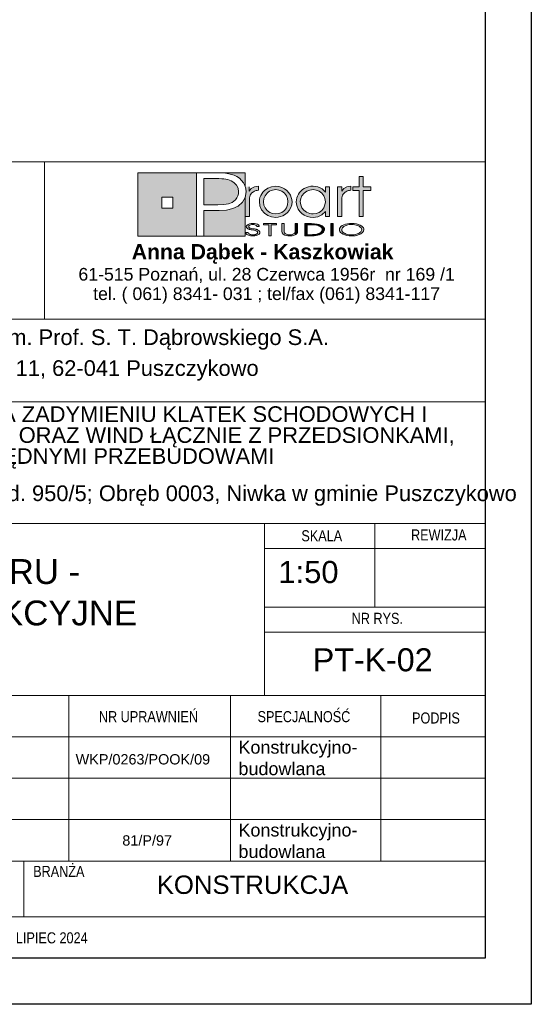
# Model space of a CAD drawing. Header units: metres. Extents: x -6509 to 204, y 32 to 4903.
# Tile 13 of 15: x -1787 to -1509, y 649 to 1184. Entities that reach past the tile are written whole.
import ezdxf

# ---------------------------------------------------------------- set-up
doc = ezdxf.new("R2010")
doc.units = ezdxf.units.M
doc.header["$LTSCALE"] = 50
doc.header["$MEASUREMENT"] = 0
for name, color, linetype in [('A_Arkusz', 7, 'Continuous'), ('BZ_ram', 2, 'Continuous'), ('BZ_txs', 2, 'Continuous')]:
    doc.layers.add(name, color=color, linetype=linetype)
doc.styles.add('BIKTS', font='bikromsw.shx', dxfattribs={"width": 0.8})
doc.styles.add('GENERATED_STYLE_1', font='arial.ttf')
doc.styles.add('GENERATED_STYLE_2', font='ARIALUNI.ttf')
doc.styles.add('GENERATED_STYLE_3', font='txt')

msp = doc.modelspace()

# ---------------------------------------------------------------- hatches: boundary and pattern name
at = {"layer": 'A_Arkusz', "linetype": 'Continuous', "lineweight": 5, "ltscale": 1000}
h = msp.add_hatch(color=7, dxfattribs=at)
h.paths.add_polyline_path([(-1722.87, 1100.53), (-1691.12, 1100.53), (-1691.12, 1066.15), (-1722.87, 1066.15)])
h.paths.add_polyline_path([(-1709.88, 1087.3), (-1703.95, 1087.3), (-1703.95, 1081.31), (-1709.88, 1081.31)], flags=0)
for points in [[(-1678.87, 1097.42), (-1681.12, 1097.44), (-1687.03, 1097.44), (-1687.03, 1083.13), (-1679.38, 1083.13), (-1676.27, 1083.28), (-1673.73, 1083.73), (-1671.76, 1084.49), (-1670.74, 1085.15), (-1669.87, 1085.96), (-1669.16, 1086.92), (-1668.63, 1087.98), (-1668.31, 1089.09), (-1668.2, 1090.26), (-1668.49, 1092.19), (-1669.33, 1093.88), (-1670.78, 1095.34), (-1672.29, 1096.27), (-1674.09, 1096.93), (-1676.15, 1097.31), (-1677.21, 1097.38)], [(-1664.56, 1100.53), (-1664.57, 1092.99), (-1664.74, 1093.59), (-1665.52, 1095.12), (-1666.53, 1096.45), (-1667.74, 1097.59), (-1669.16, 1098.55), (-1670.53, 1099.2), (-1672, 1099.71), (-1673.56, 1100.08), (-1675.32, 1100.33), (-1679.33, 1100.52), (-1679.62, 1100.53)], [(-1687.03, 1066.15), (-1664.56, 1066.15), (-1664.56, 1087.37), (-1666.06, 1084.53), (-1668.48, 1082.42), (-1671.26, 1081.1), (-1674.6, 1080.32), (-1678.49, 1080.05), (-1687.03, 1080.03)]]:
    msp.add_hatch(color=7, dxfattribs=at).paths.add_polyline_path(points)
at = {"layer": 'A_Arkusz', "linetype": 'Continuous', "lineweight": 15, "ltscale": 1000}
for points in [[(-1600.45, 1076.75), (-1602.63, 1076.75), (-1602.63, 1091.04), (-1606.19, 1091.04), (-1606.19, 1092.89), (-1602.63, 1092.89), (-1602.63, 1098.56), (-1600.45, 1098.56), (-1600.45, 1092.89), (-1596.4, 1092.89), (-1596.4, 1091.04), (-1600.45, 1091.04)], [(-1662.39, 1092.99), (-1664.57, 1092.99), (-1664.57, 1076.75), (-1662.27, 1076.75), (-1662.25, 1086.56, -0.145311), (-1661.62, 1088.82, -0.140329), (-1659.18, 1090.76), (-1657.44, 1091.1), (-1657.44, 1093.27), (-1659.62, 1092.91), (-1661.27, 1092.01), (-1662.39, 1090.57)], [(-1656.89, 1084.93), (-1656.81, 1086.01), (-1656.56, 1087.09), (-1656.16, 1088.16), (-1655.61, 1089.17), (-1654.94, 1090.08), (-1654.15, 1090.89), (-1652.31, 1092.2), (-1650.27, 1093), (-1648.04, 1093.29), (-1647.93, 1093.28), (-1648.05, 1091.43), (-1648.85, 1091.38), (-1649.69, 1091.21), (-1650.53, 1090.92), (-1651.33, 1090.54), (-1652.06, 1090.06), (-1652.72, 1089.5), (-1653.82, 1088.13), (-1654.48, 1086.58), (-1654.7, 1084.85), (-1654.48, 1083.05), (-1653.81, 1081.46), (-1652.69, 1080.08), (-1651.29, 1079.04), (-1649.73, 1078.41), (-1648.85, 1078.31), (-1648.96, 1076.46), (-1650.28, 1076.61), (-1652.33, 1077.4), (-1654.15, 1078.7), (-1655.67, 1080.51), (-1656.58, 1082.58)], [(-1648.05, 1091.45), (-1646.27, 1091.2), (-1644.68, 1090.52), (-1643.24, 1089.42), (-1642.19, 1088.12), (-1641.57, 1086.62), (-1641.36, 1084.92), (-1641.51, 1083.65), (-1639.46, 1082.87), (-1639.34, 1083.21), (-1639.17, 1084.83), (-1639.27, 1086.02), (-1639.55, 1087.19), (-1640.04, 1088.41), (-1640.84, 1089.7), (-1641.89, 1090.87), (-1643.17, 1091.85), (-1644.71, 1092.65), (-1646.28, 1093.11), (-1647.93, 1093.28)], [(-1608.98, 1090.76), (-1609.42, 1090.57), (-1609.87, 1090.31), (-1610.32, 1089.98), (-1610.91, 1089.46), (-1611.36, 1088.92), (-1611.68, 1088.36), (-1611.9, 1087.73), (-1612.03, 1086.99), (-1612.07, 1086.13), (-1612.07, 1076.75), (-1614.37, 1076.75), (-1614.37, 1092.89), (-1612.18, 1092.89), (-1612.18, 1090.57), (-1611.07, 1092.01), (-1609.42, 1092.91), (-1607.23, 1093.27), (-1607.23, 1091.1), (-1607.91, 1091.02), (-1608.49, 1090.91)], [(-1645.38, 1076.76), (-1646.69, 1076.45), (-1648.02, 1076.35), (-1648.96, 1076.46), (-1648.85, 1078.31), (-1648, 1078.21), (-1646.26, 1078.42), (-1644.68, 1079.06), (-1643.29, 1080.14), (-1642.22, 1081.52), (-1641.57, 1083.11), (-1641.51, 1083.65), (-1639.46, 1082.87), (-1639.85, 1081.64), (-1640.7, 1080.14), (-1641.65, 1078.99), (-1642.78, 1078.03), (-1644.09, 1077.26)], [(-1663.04, 1068.21), (-1664.39, 1068.21), (-1664.29, 1067.78), (-1664.05, 1067.39), (-1663.68, 1067.05), (-1663.29, 1066.82), (-1662.88, 1066.64), (-1662.56, 1066.54), (-1662.3, 1066.45), (-1661.66, 1066.33), (-1661, 1066.26), (-1660.6, 1066.28), (-1660.18, 1066.26), (-1659.42, 1066.31), (-1658.48, 1066.51), (-1657.67, 1066.85), (-1657.08, 1067.26), (-1656.73, 1067.7), (-1656.61, 1068.19), (-1656.65, 1068.46), (-1656.78, 1068.75), (-1656.94, 1068.99), (-1657.25, 1069.26), (-1657.5, 1069.45), (-1657.93, 1069.66), (-1658.21, 1069.77), (-1658.69, 1069.91), (-1658.9, 1069.95), (-1658.96, 1069.19), (-1658.75, 1069.11), (-1658.26, 1068.84), (-1657.97, 1068.52), (-1657.88, 1068.16), (-1657.95, 1067.83), (-1658.16, 1067.56), (-1658.56, 1067.26), (-1658.86, 1067.13), (-1659.13, 1067.03), (-1659.6, 1066.92), (-1659.99, 1066.86), (-1660.32, 1066.84), (-1660.7, 1066.85), (-1661.15, 1066.89), (-1661.56, 1066.97), (-1661.9, 1067.07), (-1662.25, 1067.22), (-1662.44, 1067.33), (-1662.73, 1067.57), (-1662.93, 1067.87)], [(-1658.24, 1071.31), (-1656.92, 1071.31), (-1657.03, 1071.8), (-1657.36, 1072.22), (-1657.92, 1072.59), (-1658.65, 1072.88), (-1659.48, 1073.05), (-1660.42, 1073.11), (-1661.4, 1073.05), (-1662.27, 1072.87), (-1663.01, 1072.57), (-1663.55, 1072.21), (-1663.87, 1071.79), (-1663.98, 1071.33), (-1663.88, 1070.88), (-1663.58, 1070.48), (-1663.09, 1070.14), (-1662.71, 1069.97), (-1662.36, 1069.86), (-1662.05, 1069.78), (-1661.45, 1069.67), (-1660.9, 1069.59), (-1660.3, 1069.49), (-1659.73, 1069.39), (-1659.34, 1069.3), (-1658.96, 1069.19), (-1658.9, 1069.95), (-1659.48, 1070.05), (-1660.28, 1070.17), (-1661.23, 1070.34), (-1661.68, 1070.44), (-1662.11, 1070.58), (-1662.44, 1070.78), (-1662.64, 1071.04), (-1662.71, 1071.35), (-1662.61, 1071.69), (-1662.4, 1071.95), (-1662.02, 1072.2), (-1661.58, 1072.38), (-1661.08, 1072.48), (-1660.64, 1072.51), (-1660.2, 1072.49), (-1659.73, 1072.44), (-1659.34, 1072.34), (-1658.95, 1072.18), (-1658.59, 1071.94), (-1658.35, 1071.65)], [(-1650.42, 1066.36), (-1651.69, 1066.36), (-1651.69, 1072.39), (-1654.59, 1072.39), (-1654.59, 1072.99), (-1647.53, 1072.99), (-1647.53, 1072.39), (-1650.42, 1072.39)], [(-1637.45, 1066.84), (-1637.91, 1066.64), (-1638.45, 1066.48), (-1639.07, 1066.34), (-1639.73, 1066.26), (-1640.41, 1066.24), (-1641.35, 1066.29), (-1642.21, 1066.43), (-1642.99, 1066.68), (-1643.95, 1067.21), (-1644.52, 1067.94), (-1644.71, 1068.86), (-1644.71, 1072.99), (-1643.45, 1072.99), (-1643.45, 1068.86), (-1643.38, 1068.34), (-1643.16, 1067.89), (-1642.85, 1067.56, 0.154269), (-1640.41, 1066.88, 0.149724), (-1638.01, 1067.52), (-1637.66, 1067.89)], [(-1637.66, 1067.89), (-1637.45, 1068.34), (-1637.38, 1068.86), (-1637.38, 1072.99), (-1636.11, 1072.99), (-1636.11, 1068.86), (-1636.21, 1068.16), (-1636.53, 1067.56), (-1637.04, 1067.08), (-1637.45, 1066.84)], [(-1630.9, 1066.96), (-1629.51, 1066.96), (-1629.51, 1066.36), (-1632.16, 1066.36), (-1632.16, 1072.99), (-1629.51, 1072.99), (-1629.51, 1072.39), (-1630.9, 1072.39)], [(-1628.54, 1072.99), (-1626.95, 1072.93), (-1625.93, 1072.79), (-1625.94, 1072.14), (-1626.73, 1072.27), (-1627.81, 1072.36), (-1629.06, 1072.39), (-1629.51, 1072.39), (-1629.51, 1072.99)], [(-1624.36, 1072.44), (-1623.56, 1072.12), (-1622.87, 1071.73), (-1622.3, 1071.29), (-1621.84, 1070.77), (-1621.57, 1070.23), (-1621.48, 1069.67), (-1621.62, 1068.96), (-1622.05, 1068.31), (-1622.75, 1067.69), (-1623.44, 1067.27), (-1624.23, 1066.93), (-1625.1, 1066.68), (-1625.98, 1066.52), (-1625.97, 1067.19), (-1625.29, 1067.34), (-1624.33, 1067.71), (-1623.58, 1068.18), (-1623.12, 1068.65), (-1622.84, 1069.15), (-1622.75, 1069.69), (-1622.85, 1070.25), (-1623.17, 1070.77), (-1623.63, 1071.18), (-1624.3, 1071.6), (-1625.03, 1071.91), (-1625.94, 1072.14), (-1625.93, 1072.79), (-1625.56, 1072.74)], [(-1616.83, 1066.36), (-1618.09, 1066.36), (-1618.09, 1072.99), (-1616.83, 1072.99)], [(-1625.98, 1066.52), (-1626.09, 1066.5), (-1627.21, 1066.39), (-1628.46, 1066.36), (-1629.51, 1066.36), (-1629.51, 1066.96), (-1629.06, 1066.96), (-1628.29, 1066.97), (-1627.44, 1067), (-1627.03, 1067.03), (-1626.39, 1067.1), (-1625.97, 1067.19)]]:
    msp.add_hatch(color=7, dxfattribs=at).paths.add_polyline_path(points)
h = msp.add_hatch(color=7, dxfattribs=at)
h.paths.add_polyline_path([(-1621.05, 1079.58), (-1622.89, 1077.79), (-1625.12, 1076.71), (-1627.73, 1076.35), (-1629.37, 1076.49), (-1630.95, 1076.9), (-1632.48, 1077.58), (-1633.79, 1078.47), (-1634.9, 1079.57), (-1635.78, 1080.89), (-1636.37, 1082.18), (-1636.72, 1083.49), (-1636.84, 1084.83), (-1636.77, 1085.89), (-1636.56, 1086.92), (-1636.21, 1087.95), (-1635.72, 1088.93), (-1635.13, 1089.83), (-1634.43, 1090.64), (-1633.51, 1091.43), (-1632.48, 1092.1), (-1631.34, 1092.63), (-1630.17, 1093), (-1628.96, 1093.22), (-1627.71, 1093.29), (-1626.37, 1093.2), (-1625.1, 1092.92), (-1623.92, 1092.46), (-1622.85, 1091.82), (-1621.89, 1091.01), (-1621.05, 1090.03), (-1621.05, 1091.42), (-1621.05, 1092.89), (-1618.86, 1092.89), (-1618.86, 1086.52), (-1618.86, 1076.75), (-1621.05, 1076.75), (-1621.05, 1078)])
h.paths.add_polyline_path([(-1630.64, 1090.77, 0.471077), (-1633.59, 1081.35, 0.494724), (-1622.71, 1080.53, 0.387258), (-1622.9, 1089.35, 0.314042)], flags=0)
h = msp.add_hatch(color=7, dxfattribs=at)
h.paths.add_polyline_path([(-1606.76, 1073.11, 0.130991), (-1611.91, 1071.86, 0.250658), (-1613.44, 1069.71, 0.250617), (-1612.21, 1067.69, 0.141351), (-1606.74, 1066.24, 0.117723), (-1601.81, 1067.37, 0.245905), (-1600.07, 1069.68, 0.237366), (-1601.29, 1071.66, 0.143887)])
h.paths.add_polyline_path([(-1606.76, 1072.51, 0.128597), (-1610.62, 1071.65), (-1611.09, 1071.37), (-1611.44, 1071.08), (-1611.78, 1070.72), (-1612, 1070.38), (-1612.12, 1070.07), (-1612.18, 1069.7), (-1612.03, 1069.01), (-1611.59, 1068.38), (-1610.77, 1067.78, 0.126974), (-1606.74, 1066.83, 0.113214), (-1602.93, 1067.67), (-1602.23, 1068.13), (-1601.81, 1068.51), (-1601.55, 1068.88), (-1601.39, 1069.27), (-1601.33, 1069.67), (-1601.42, 1070.18), (-1601.67, 1070.66), (-1602.1, 1071.12), (-1602.76, 1071.58, 0.11716)], flags=0)

# ---------------------------------------------------------------- linework, layer by layer
at = {"layer": 'A_Arkusz', "color": 7, "linetype": 'Continuous', "lineweight": 15, "ltscale": 1000}
for p, q in [((-2034.19, 1106.49), (-1534.19, 1106.49)), ((-1773.6, 1106.5), (-1773.6, 1021.12)), ((-1722.87, 1100.53), (-1664.56, 1100.53)), ((-1722.87, 1066.15), (-1722.87, 1100.53)), ((-1691.12, 1066.15), (-1691.12, 1100.53)), ((-1691.12, 1100.53), (-1679.74, 1100.53)), ((-1687.03, 1097.44), (-1687.03, 1083.13)), ((-1681.12, 1097.44), (-1687.03, 1097.44)), ((-1678.87, 1097.42), (-1681.12, 1097.44)), ((-1679.74, 1100.53), (-1677.38, 1100.48)), ((-1677.21, 1097.38), (-1678.87, 1097.42)), ((-1677.38, 1100.48), (-1675.32, 1100.33)), ((-1676.15, 1097.31), (-1677.21, 1097.38)), ((-1674.09, 1096.93), (-1676.15, 1097.31)), ((-1675.32, 1100.33), (-1673.56, 1100.08)), ((-1672.29, 1096.27), (-1674.09, 1096.93)), ((-1673.56, 1100.08), (-1672, 1099.71)), ((-1672, 1099.71), (-1670.53, 1099.2)), ((-1670.53, 1099.2), (-1669.16, 1098.55)), ((-1669.16, 1098.55), (-1667.74, 1097.59)), ((-1667.74, 1097.59), (-1666.53, 1096.45)), ((-1664.56, 1100.53), (-1664.57, 1092.89)), ((-1602.63, 1092.89), (-1602.63, 1098.56)), ((-1602.63, 1098.56), (-1600.45, 1098.56)), ((-1600.45, 1098.56), (-1600.45, 1092.89)), ((-1670.74, 1095.32), (-1672.29, 1096.27)), ((-1669.33, 1093.88), (-1670.74, 1095.32)), ((-1668.49, 1092.19), (-1669.33, 1093.88)), ((-1668.2, 1090.26), (-1668.49, 1092.19)), ((-1666.53, 1096.45), (-1665.52, 1095.12)), ((-1665.52, 1095.12), (-1664.74, 1093.59)), ((-1664.74, 1093.59), (-1664.27, 1091.95)), ((-1664.27, 1091.95), (-1664.11, 1090.21)), ((-1662.39, 1092.89), (-1662.39, 1090.57)), ((-1662.39, 1090.57), (-1661.27, 1092.01)), ((-1661.27, 1092.01), (-1659.62, 1092.91)), ((-1659.62, 1092.91), (-1657.44, 1093.27)), ((-1657.44, 1093.27), (-1657.44, 1091.1)), ((-1654.15, 1090.89), (-1652.31, 1092.2)), ((-1652.31, 1092.2), (-1650.27, 1093)), ((-1649.69, 1091.21), (-1650.53, 1090.92)), ((-1650.27, 1093), (-1648.04, 1093.29)), ((-1648.85, 1091.38), (-1649.69, 1091.21)), ((-1648, 1091.43), (-1648.85, 1091.38)), ((-1648.04, 1093.29), (-1646.33, 1093.13)), ((-1646.27, 1091.2), (-1648, 1091.43)), ((-1646.33, 1093.13), (-1644.71, 1092.65)), ((-1644.68, 1090.52), (-1646.27, 1091.2)), ((-1644.71, 1092.65), (-1643.17, 1091.85)), ((-1643.17, 1091.85), (-1641.89, 1090.87)), ((-1634.43, 1090.64), (-1633.51, 1091.43)), ((-1633.51, 1091.43), (-1632.48, 1092.1)), ((-1632.48, 1092.1), (-1631.34, 1092.63)), ((-1631.34, 1092.63), (-1630.17, 1093)), ((-1629.53, 1091.22), (-1631.16, 1090.56)), ((-1630.17, 1093), (-1628.96, 1093.22)), ((-1627.74, 1091.43), (-1629.53, 1091.22)), ((-1628.96, 1093.22), (-1627.71, 1093.29)), ((-1625.96, 1091.19), (-1627.74, 1091.43)), ((-1627.71, 1093.29), (-1626.37, 1093.2)), ((-1626.37, 1093.2), (-1625.1, 1092.92)), ((-1624.37, 1090.53), (-1625.96, 1091.19)), ((-1625.1, 1092.92), (-1623.92, 1092.46)), ((-1623.92, 1092.46), (-1622.85, 1091.82)), ((-1622.85, 1091.82), (-1621.89, 1091.01)), ((-1621.05, 1090.03), (-1621.05, 1092.89)), ((-1621.05, 1092.89), (-1618.86, 1092.89)), ((-1618.86, 1092.89), (-1618.86, 1076.75)), ((-1614.37, 1076.75), (-1614.37, 1092.89)), ((-1614.37, 1092.89), (-1612.18, 1092.89)), ((-1612.18, 1092.89), (-1612.18, 1090.57)), ((-1612.18, 1090.57), (-1611.07, 1092.01)), ((-1611.07, 1092.01), (-1609.42, 1092.91)), ((-1609.42, 1092.91), (-1607.23, 1093.27)), ((-1607.23, 1093.27), (-1607.23, 1091.1)), ((-1606.19, 1091.04), (-1606.19, 1092.89)), ((-1606.19, 1092.89), (-1602.63, 1092.89)), ((-1600.45, 1092.89), (-1596.4, 1092.89)), ((-1596.4, 1092.89), (-1596.4, 1091.04)), ((-1709.88, 1087.3), (-1703.95, 1087.3)), ((-1709.88, 1087.3), (-1703.95, 1087.3)), ((-1709.88, 1081.31), (-1709.88, 1087.3)), ((-1703.95, 1087.3), (-1703.95, 1081.31)), ((-1703.95, 1087.3), (-1703.95, 1081.31)), ((-1670.74, 1085.15), (-1669.87, 1085.96)), ((-1669.87, 1085.96), (-1669.16, 1086.92)), ((-1669.16, 1086.92), (-1668.63, 1087.98)), ((-1668.63, 1087.98), (-1668.31, 1089.09)), ((-1668.31, 1089.09), (-1668.2, 1090.26)), ((-1664.6, 1087.13), (-1666.06, 1084.53)), ((-1664.11, 1090.21), (-1664.6, 1087.13)), ((-1664.56, 1087.2), (-1664.56, 1066.15)), ((-1662.23, 1086.99), (-1662.27, 1086.13)), ((-1662.27, 1086.13), (-1662.27, 1076.75)), ((-1662.1, 1087.73), (-1662.23, 1086.99)), ((-1661.89, 1088.36), (-1662.1, 1087.73)), ((-1661.56, 1088.92), (-1661.89, 1088.36)), ((-1661.11, 1089.46), (-1661.56, 1088.92)), ((-1660.52, 1089.98), (-1661.11, 1089.46)), ((-1660.07, 1090.31), (-1660.52, 1089.98)), ((-1659.62, 1090.57), (-1660.07, 1090.31)), ((-1659.18, 1090.76), (-1659.62, 1090.57)), ((-1658.7, 1090.91), (-1659.18, 1090.76)), ((-1658.12, 1091.02), (-1658.7, 1090.91)), ((-1657.44, 1091.1), (-1658.12, 1091.02)), ((-1656.89, 1084.93), (-1656.81, 1086.01)), ((-1656.81, 1086.01), (-1656.56, 1087.09)), ((-1656.56, 1087.09), (-1656.16, 1088.16)), ((-1656.16, 1088.16), (-1655.61, 1089.17)), ((-1655.61, 1089.17), (-1654.94, 1090.08)), ((-1654.94, 1090.08), (-1654.15, 1090.89)), ((-1654.48, 1086.58), (-1654.7, 1084.85)), ((-1653.82, 1088.13), (-1654.48, 1086.58)), ((-1652.72, 1089.5), (-1653.82, 1088.13)), ((-1652.06, 1090.06), (-1652.72, 1089.5)), ((-1651.33, 1090.54), (-1652.06, 1090.06)), ((-1650.53, 1090.92), (-1651.33, 1090.54)), ((-1643.24, 1089.42), (-1644.68, 1090.52)), ((-1642.19, 1088.12), (-1643.24, 1089.42)), ((-1641.57, 1086.62), (-1642.19, 1088.12)), ((-1641.89, 1090.87), (-1640.84, 1089.7)), ((-1641.36, 1084.92), (-1641.57, 1086.62)), ((-1640.84, 1089.7), (-1640.01, 1088.35)), ((-1640.01, 1088.35), (-1639.55, 1087.19)), ((-1639.55, 1087.19), (-1639.27, 1086.02)), ((-1639.27, 1086.02), (-1639.17, 1084.83)), ((-1636.84, 1084.83), (-1636.77, 1085.89)), ((-1636.77, 1085.89), (-1636.56, 1086.92)), ((-1636.56, 1086.92), (-1636.21, 1087.95)), ((-1636.21, 1087.95), (-1635.72, 1088.93)), ((-1635.72, 1088.93), (-1635.13, 1089.83)), ((-1635.13, 1089.83), (-1634.43, 1090.64)), ((-1634.43, 1086.59), (-1634.66, 1084.93)), ((-1633.76, 1088.1), (-1634.43, 1086.59)), ((-1632.63, 1089.47), (-1633.76, 1088.1)), ((-1631.16, 1090.56), (-1632.63, 1089.47)), ((-1622.98, 1089.45), (-1624.37, 1090.53)), ((-1621.9, 1088.09), (-1622.98, 1089.45)), ((-1621.26, 1086.53), (-1621.9, 1088.09)), ((-1621.89, 1091.01), (-1621.05, 1090.03)), ((-1621.05, 1084.81), (-1621.26, 1086.53)), ((-1612.03, 1086.99), (-1612.07, 1086.13)), ((-1612.07, 1086.13), (-1612.07, 1076.75)), ((-1611.9, 1087.73), (-1612.03, 1086.99)), ((-1611.68, 1088.36), (-1611.9, 1087.73)), ((-1611.36, 1088.92), (-1611.68, 1088.36)), ((-1610.91, 1089.46), (-1611.36, 1088.92)), ((-1610.32, 1089.98), (-1610.91, 1089.46)), ((-1609.87, 1090.31), (-1610.32, 1089.98)), ((-1609.42, 1090.57), (-1609.87, 1090.31)), ((-1608.98, 1090.76), (-1609.42, 1090.57)), ((-1608.49, 1090.91), (-1608.98, 1090.76)), ((-1607.91, 1091.02), (-1608.49, 1090.91)), ((-1607.23, 1091.1), (-1607.91, 1091.02)), ((-1602.63, 1091.04), (-1606.19, 1091.04)), ((-1602.63, 1076.75), (-1602.63, 1091.04)), ((-1596.4, 1091.04), (-1600.45, 1091.04)), ((-1600.45, 1091.04), (-1600.45, 1076.75)), ((-1703.95, 1081.31), (-1709.88, 1081.31)), ((-1687.03, 1083.13), (-1679.38, 1083.13)), ((-1679.38, 1083.13), (-1676.27, 1083.28)), ((-1676.27, 1083.28), (-1673.73, 1083.73)), ((-1671.26, 1081.1), (-1674.68, 1080.3)), ((-1673.73, 1083.73), (-1671.76, 1084.49)), ((-1671.76, 1084.49), (-1670.74, 1085.15)), ((-1668.48, 1082.42), (-1671.26, 1081.1)), ((-1666.06, 1084.53), (-1668.48, 1082.42)), ((-1656.58, 1082.58), (-1656.89, 1084.93)), ((-1655.67, 1080.51), (-1656.58, 1082.58)), ((-1654.15, 1078.7), (-1655.67, 1080.51)), ((-1654.7, 1084.85), (-1654.48, 1083.05)), ((-1654.48, 1083.05), (-1653.81, 1081.46)), ((-1653.81, 1081.46), (-1652.69, 1080.08)), ((-1643.29, 1080.14), (-1642.22, 1081.52)), ((-1642.22, 1081.52), (-1641.57, 1083.11)), ((-1641.57, 1083.11), (-1641.36, 1084.92)), ((-1639.85, 1081.64), (-1640.7, 1080.14)), ((-1639.34, 1083.21), (-1639.85, 1081.64)), ((-1639.17, 1084.83), (-1639.34, 1083.21)), ((-1636.72, 1083.49), (-1636.84, 1084.83)), ((-1636.37, 1082.18), (-1636.72, 1083.49)), ((-1635.78, 1080.89), (-1636.37, 1082.18)), ((-1634.9, 1079.57), (-1635.78, 1080.89)), ((-1634.66, 1084.93), (-1634.44, 1083.18)), ((-1634.44, 1083.18), (-1633.79, 1081.62)), ((-1633.79, 1081.62), (-1632.71, 1080.24)), ((-1622.99, 1080.17), (-1621.91, 1081.54)), ((-1621.91, 1081.54), (-1621.26, 1083.08)), ((-1621.26, 1083.08), (-1621.05, 1084.81)), ((-1687.03, 1080.03), (-1687.03, 1066.15)), ((-1678.73, 1080.03), (-1687.03, 1080.03)), ((-1674.68, 1080.3), (-1678.73, 1080.03)), ((-1662.27, 1076.75), (-1664.57, 1076.75)), ((-1652.33, 1077.4), (-1654.15, 1078.7)), ((-1652.69, 1080.08), (-1651.29, 1079.04)), ((-1650.28, 1076.61), (-1652.33, 1077.4)), ((-1651.29, 1079.04), (-1649.73, 1078.41)), ((-1648.02, 1076.35), (-1650.28, 1076.61)), ((-1649.73, 1078.41), (-1648, 1078.21)), ((-1646.69, 1076.45), (-1648.02, 1076.35)), ((-1648, 1078.21), (-1646.26, 1078.42)), ((-1645.38, 1076.76), (-1646.69, 1076.45)), ((-1646.26, 1078.42), (-1644.68, 1079.06)), ((-1644.09, 1077.26), (-1645.38, 1076.76)), ((-1644.68, 1079.06), (-1643.29, 1080.14)), ((-1642.78, 1078.03), (-1644.09, 1077.26)), ((-1641.65, 1078.99), (-1642.78, 1078.03)), ((-1640.7, 1080.14), (-1641.65, 1078.99)), ((-1633.79, 1078.47), (-1634.9, 1079.57)), ((-1632.48, 1077.58), (-1633.79, 1078.47)), ((-1632.71, 1080.24), (-1632.04, 1079.65)), ((-1630.95, 1076.9), (-1632.48, 1077.58)), ((-1632.04, 1079.65), (-1631.28, 1079.16)), ((-1631.28, 1079.16), (-1630.44, 1078.75)), ((-1629.37, 1076.49), (-1630.95, 1076.9)), ((-1630.44, 1078.75), (-1629.54, 1078.45)), ((-1629.54, 1078.45), (-1628.64, 1078.27)), ((-1627.73, 1076.35), (-1629.37, 1076.49)), ((-1628.64, 1078.27), (-1627.73, 1078.21)), ((-1627.73, 1078.21), (-1625.99, 1078.42)), ((-1625.12, 1076.71), (-1627.73, 1076.35)), ((-1625.99, 1078.42), (-1624.41, 1079.08)), ((-1622.89, 1077.79), (-1625.12, 1076.71)), ((-1624.41, 1079.08), (-1622.99, 1080.17)), ((-1621.05, 1079.58), (-1622.89, 1077.79)), ((-1621.05, 1076.75), (-1621.05, 1079.58)), ((-1618.86, 1076.75), (-1621.05, 1076.75)), ((-1612.07, 1076.75), (-1614.37, 1076.75)), ((-1600.45, 1076.75), (-1602.63, 1076.75)), ((-1663.98, 1071.33), (-1663.87, 1071.79)), ((-1663.88, 1070.88), (-1663.98, 1071.33)), ((-1663.58, 1070.48), (-1663.88, 1070.88)), ((-1663.87, 1071.79), (-1663.55, 1072.21)), ((-1663.09, 1070.14), (-1663.58, 1070.48)), ((-1663.55, 1072.21), (-1663.01, 1072.57)), ((-1662.82, 1070.01), (-1663.09, 1070.14)), ((-1663.01, 1072.57), (-1662.27, 1072.87)), ((-1662.52, 1069.9), (-1662.82, 1070.01)), ((-1662.63, 1071.67), (-1662.71, 1071.35)), ((-1662.71, 1071.35), (-1662.64, 1071.04)), ((-1662.64, 1071.04), (-1662.44, 1070.78)), ((-1662.4, 1071.95), (-1662.63, 1071.67)), ((-1662.2, 1069.81), (-1662.52, 1069.9)), ((-1662.44, 1070.78), (-1662.11, 1070.58)), ((-1662.02, 1072.2), (-1662.4, 1071.95)), ((-1662.27, 1072.87), (-1661.4, 1073.05)), ((-1661.81, 1069.73), (-1662.2, 1069.81)), ((-1662.11, 1070.58), (-1661.68, 1070.44)), ((-1661.58, 1072.38), (-1662.02, 1072.2)), ((-1661.68, 1070.44), (-1661.06, 1070.3)), ((-1661.08, 1072.48), (-1661.58, 1072.38)), ((-1661.4, 1073.05), (-1660.42, 1073.11)), ((-1660.53, 1072.51), (-1661.08, 1072.48)), ((-1661.06, 1070.3), (-1660.23, 1070.16)), ((-1659.93, 1072.48), (-1660.53, 1072.51)), ((-1660.42, 1073.11), (-1659.48, 1073.05)), ((-1660.23, 1070.16), (-1659.55, 1070.06)), ((-1659.41, 1072.37), (-1659.93, 1072.48)), ((-1659.55, 1070.06), (-1659.04, 1069.98)), ((-1659.48, 1073.05), (-1658.65, 1072.88)), ((-1658.95, 1072.18), (-1659.41, 1072.37)), ((-1659.04, 1069.98), (-1658.69, 1069.91)), ((-1658.59, 1071.94), (-1658.95, 1072.18)), ((-1658.69, 1069.91), (-1658.42, 1069.84)), ((-1658.65, 1072.88), (-1657.92, 1072.59)), ((-1658.35, 1071.65), (-1658.59, 1071.94)), ((-1658.42, 1069.84), (-1658.15, 1069.75)), ((-1658.24, 1071.31), (-1658.35, 1071.65)), ((-1656.92, 1071.31), (-1658.24, 1071.31)), ((-1657.92, 1072.59), (-1657.36, 1072.22)), ((-1657.36, 1072.22), (-1657.03, 1071.8)), ((-1657.03, 1071.8), (-1656.92, 1071.31)), ((-1654.59, 1072.39), (-1654.59, 1072.99)), ((-1654.59, 1072.99), (-1647.53, 1072.99)), ((-1651.69, 1072.39), (-1654.59, 1072.39)), ((-1651.69, 1066.36), (-1651.69, 1072.39)), ((-1647.53, 1072.39), (-1650.42, 1072.39)), ((-1650.42, 1072.39), (-1650.42, 1066.36)), ((-1647.53, 1072.99), (-1647.53, 1072.39)), ((-1644.71, 1072.99), (-1643.45, 1072.99)), ((-1644.71, 1068.86), (-1644.71, 1072.99)), ((-1643.45, 1072.99), (-1643.45, 1068.86)), ((-1637.38, 1068.86), (-1637.38, 1072.99)), ((-1637.38, 1072.99), (-1636.11, 1072.99)), ((-1636.11, 1072.99), (-1636.11, 1068.86)), ((-1632.16, 1066.36), (-1632.16, 1072.99)), ((-1632.16, 1072.99), (-1629.51, 1072.99)), ((-1632.16, 1066.36), (-1632.16, 1072.99)), ((-1632.16, 1072.99), (-1628.54, 1072.99)), ((-1629.51, 1072.39), (-1630.9, 1072.39)), ((-1630.9, 1072.39), (-1630.9, 1066.96)), ((-1629.06, 1072.39), (-1630.9, 1072.39)), ((-1630.9, 1072.39), (-1630.9, 1066.96)), ((-1629.51, 1072.99), (-1629.51, 1072.39)), ((-1627.81, 1072.36), (-1629.06, 1072.39)), ((-1628.54, 1072.99), (-1626.95, 1072.93)), ((-1626.73, 1072.27), (-1627.81, 1072.36)), ((-1626.95, 1072.93), (-1625.56, 1072.74)), ((-1625.82, 1072.13), (-1626.73, 1072.27)), ((-1625.03, 1071.91), (-1625.82, 1072.13)), ((-1625.56, 1072.74), (-1624.36, 1072.44)), ((-1624.33, 1071.61), (-1625.03, 1071.91)), ((-1624.36, 1072.44), (-1623.56, 1072.12)), ((-1623.69, 1071.24), (-1624.33, 1071.61)), ((-1623.17, 1070.77), (-1623.69, 1071.24)), ((-1623.56, 1072.12), (-1622.87, 1071.73)), ((-1622.85, 1070.25), (-1623.17, 1070.77)), ((-1622.87, 1071.73), (-1622.3, 1071.29)), ((-1622.75, 1069.69), (-1622.85, 1070.25)), ((-1622.3, 1071.29), (-1621.84, 1070.77)), ((-1621.84, 1070.77), (-1621.57, 1070.23)), ((-1621.57, 1070.23), (-1621.48, 1069.67)), ((-1618.09, 1066.36), (-1618.09, 1072.99)), ((-1618.09, 1072.99), (-1616.83, 1072.99)), ((-1618.09, 1066.36), (-1618.09, 1072.99)), ((-1618.09, 1072.99), (-1616.83, 1072.99)), ((-1616.83, 1072.99), (-1616.83, 1066.36)), ((-1616.83, 1072.99), (-1616.83, 1066.36)), ((-1613.44, 1069.71), (-1613.35, 1070.28)), ((-1613.35, 1070.28), (-1613.07, 1070.83)), ((-1613.07, 1070.83), (-1612.59, 1071.35)), ((-1612.59, 1071.35), (-1611.91, 1071.86)), ((-1612.13, 1070.04), (-1612.18, 1069.7)), ((-1612, 1070.38), (-1612.13, 1070.04)), ((-1611.78, 1070.72), (-1612, 1070.38)), ((-1611.91, 1071.86), (-1611.06, 1072.3)), ((-1611.47, 1071.06), (-1611.78, 1070.72)), ((-1611.09, 1071.37), (-1611.47, 1071.06)), ((-1610.62, 1071.65), (-1611.09, 1071.37)), ((-1611.06, 1072.3), (-1610.05, 1072.66)), ((-1609.48, 1072.13), (-1610.62, 1071.65)), ((-1610.05, 1072.66), (-1609.02, 1072.9)), ((-1608.19, 1072.42), (-1609.48, 1072.13)), ((-1609.02, 1072.9), (-1607.92, 1073.05)), ((-1606.76, 1072.51), (-1608.19, 1072.42)), ((-1607.92, 1073.05), (-1606.76, 1073.11)), ((-1606.76, 1073.11), (-1605.44, 1073.04)), ((-1605.87, 1072.47), (-1606.76, 1072.51)), ((-1605.04, 1072.37), (-1605.87, 1072.47)), ((-1605.44, 1073.04), (-1604.19, 1072.85)), ((-1604.26, 1072.19), (-1605.04, 1072.37)), ((-1603.4, 1071.9), (-1604.26, 1072.19)), ((-1604.19, 1072.85), (-1603.01, 1072.51)), ((-1602.68, 1071.55), (-1603.4, 1071.9)), ((-1603.01, 1072.51), (-1602.06, 1072.12)), ((-1602.1, 1071.12), (-1602.68, 1071.55)), ((-1601.67, 1070.66), (-1602.1, 1071.12)), ((-1602.06, 1072.12), (-1601.29, 1071.66)), ((-1601.42, 1070.18), (-1601.67, 1070.66)), ((-1601.33, 1069.67), (-1601.42, 1070.18)), ((-1601.29, 1071.66), (-1600.68, 1071.12)), ((-1600.68, 1071.12), (-1600.34, 1070.66)), ((-1600.34, 1070.66), (-1600.13, 1070.18)), ((-1600.13, 1070.18), (-1600.07, 1069.68)), ((-1664.56, 1066.15), (-1722.87, 1066.15)), ((-1687.03, 1066.15), (-1691.12, 1066.15)), ((-1664.29, 1067.78), (-1664.39, 1068.21)), ((-1664.39, 1068.21), (-1663.04, 1068.21)), ((-1664.05, 1067.39), (-1664.29, 1067.78)), ((-1663.68, 1067.05), (-1664.05, 1067.39)), ((-1663.29, 1066.82), (-1663.68, 1067.05)), ((-1662.83, 1066.62), (-1663.29, 1066.82)), ((-1663.04, 1068.21), (-1662.93, 1067.87)), ((-1662.93, 1067.87), (-1662.73, 1067.57)), ((-1662.3, 1066.45), (-1662.83, 1066.62)), ((-1662.73, 1067.57), (-1662.44, 1067.33)), ((-1662.44, 1067.33), (-1662.2, 1067.19)), ((-1661.72, 1066.33), (-1662.3, 1066.45)), ((-1662.2, 1067.19), (-1661.9, 1067.07)), ((-1661.9, 1067.07), (-1661.56, 1066.97)), ((-1661.31, 1069.65), (-1661.81, 1069.73)), ((-1661.11, 1066.26), (-1661.72, 1066.33)), ((-1661.56, 1066.97), (-1661.19, 1066.9)), ((-1660.71, 1069.56), (-1661.31, 1069.65)), ((-1661.19, 1066.9), (-1660.82, 1066.85)), ((-1660.47, 1066.24), (-1661.11, 1066.26)), ((-1660.82, 1066.85), (-1660.44, 1066.83)), ((-1659.89, 1069.43), (-1660.71, 1069.56)), ((-1659.42, 1066.31), (-1660.47, 1066.24)), ((-1660.44, 1066.83), (-1660.11, 1066.85)), ((-1660.11, 1066.85), (-1659.77, 1066.89)), ((-1659.23, 1069.28), (-1659.89, 1069.43)), ((-1659.77, 1066.89), (-1659.43, 1066.95)), ((-1659.43, 1066.95), (-1659.1, 1067.04)), ((-1658.48, 1066.51), (-1659.42, 1066.31)), ((-1658.75, 1069.11), (-1659.23, 1069.28)), ((-1659.1, 1067.04), (-1658.81, 1067.14)), ((-1658.81, 1067.14), (-1658.56, 1067.26)), ((-1658.26, 1068.84), (-1658.75, 1069.11)), ((-1658.56, 1067.26), (-1658.18, 1067.53)), ((-1657.67, 1066.85), (-1658.48, 1066.51)), ((-1657.97, 1068.52), (-1658.26, 1068.84)), ((-1658.18, 1067.53), (-1657.95, 1067.83)), ((-1658.15, 1069.75), (-1657.87, 1069.63)), ((-1657.88, 1068.16), (-1657.97, 1068.52)), ((-1657.95, 1067.83), (-1657.88, 1068.16)), ((-1657.87, 1069.63), (-1657.5, 1069.45)), ((-1657.08, 1067.26), (-1657.67, 1066.85)), ((-1657.5, 1069.45), (-1657.19, 1069.23)), ((-1657.19, 1069.23), (-1656.94, 1068.99)), ((-1656.73, 1067.7), (-1657.08, 1067.26)), ((-1656.94, 1068.99), (-1656.76, 1068.73)), ((-1656.76, 1068.73), (-1656.65, 1068.46)), ((-1656.61, 1068.19), (-1656.73, 1067.7)), ((-1656.65, 1068.46), (-1656.61, 1068.19)), ((-1650.42, 1066.36), (-1651.69, 1066.36)), ((-1644.52, 1067.94), (-1644.71, 1068.86)), ((-1643.95, 1067.21), (-1644.52, 1067.94)), ((-1642.99, 1066.68), (-1643.95, 1067.21)), ((-1643.45, 1068.86), (-1643.38, 1068.34)), ((-1643.38, 1068.34), (-1643.16, 1067.89)), ((-1643.16, 1067.89), (-1642.81, 1067.52)), ((-1642.21, 1066.43), (-1642.99, 1066.68)), ((-1642.81, 1067.52), (-1642.52, 1067.34)), ((-1642.52, 1067.34), (-1642.18, 1067.18)), ((-1641.35, 1066.29), (-1642.21, 1066.43)), ((-1642.18, 1067.18), (-1641.78, 1067.05)), ((-1641.78, 1067.05), (-1641.35, 1066.95)), ((-1641.35, 1066.95), (-1640.89, 1066.9)), ((-1640.41, 1066.24), (-1641.35, 1066.29)), ((-1640.89, 1066.9), (-1640.41, 1066.88)), ((-1640.41, 1066.88), (-1639.93, 1066.9)), ((-1639.73, 1066.26), (-1640.41, 1066.24)), ((-1639.93, 1066.9), (-1639.48, 1066.96)), ((-1639.07, 1066.34), (-1639.73, 1066.26)), ((-1639.48, 1066.96), (-1639.04, 1067.05)), ((-1638.45, 1066.48), (-1639.07, 1066.34)), ((-1639.04, 1067.05), (-1638.64, 1067.18)), ((-1638.64, 1067.18), (-1638.3, 1067.34)), ((-1637.91, 1066.64), (-1638.45, 1066.48)), ((-1638.3, 1067.34), (-1638.01, 1067.52)), ((-1638.01, 1067.52), (-1637.66, 1067.89)), ((-1637.45, 1066.84), (-1637.91, 1066.64)), ((-1637.66, 1067.89), (-1637.45, 1068.34)), ((-1637.45, 1068.34), (-1637.38, 1068.86)), ((-1637.04, 1067.08), (-1637.45, 1066.84)), ((-1636.53, 1067.56), (-1637.04, 1067.08)), ((-1636.21, 1068.16), (-1636.53, 1067.56)), ((-1636.11, 1068.86), (-1636.21, 1068.16)), ((-1629.51, 1066.36), (-1632.16, 1066.36)), ((-1628.46, 1066.36), (-1632.16, 1066.36)), ((-1630.9, 1066.96), (-1629.51, 1066.96)), ((-1630.9, 1066.96), (-1629.06, 1066.96)), ((-1629.51, 1066.96), (-1629.51, 1066.36)), ((-1629.06, 1066.96), (-1627.95, 1066.97)), ((-1627.21, 1066.39), (-1628.46, 1066.36)), ((-1627.95, 1066.97), (-1627.03, 1067.03)), ((-1626.09, 1066.5), (-1627.21, 1066.39)), ((-1627.03, 1067.03), (-1626.3, 1067.11)), ((-1626.3, 1067.11), (-1625.24, 1067.35)), ((-1625.1, 1066.68), (-1626.09, 1066.5)), ((-1625.24, 1067.35), (-1624.33, 1067.71)), ((-1624.23, 1066.93), (-1625.1, 1066.68)), ((-1624.33, 1067.71), (-1623.58, 1068.18)), ((-1623.44, 1067.27), (-1624.23, 1066.93)), ((-1623.58, 1068.18), (-1623.12, 1068.65)), ((-1622.75, 1067.69), (-1623.44, 1067.27)), ((-1623.12, 1068.65), (-1622.84, 1069.15)), ((-1622.84, 1069.15), (-1622.75, 1069.69)), ((-1622.05, 1068.31), (-1622.75, 1067.69)), ((-1621.62, 1068.96), (-1622.05, 1068.31)), ((-1621.48, 1069.67), (-1621.62, 1068.96)), ((-1616.83, 1066.36), (-1618.09, 1066.36)), ((-1616.83, 1066.36), (-1618.09, 1066.36)), ((-1613.37, 1069.19), (-1613.44, 1069.71)), ((-1613.17, 1068.69), (-1613.37, 1069.19)), ((-1612.82, 1068.22), (-1613.17, 1068.69)), ((-1612.21, 1067.69), (-1612.82, 1068.22)), ((-1611.44, 1067.23), (-1612.21, 1067.69)), ((-1612.18, 1069.7), (-1612.03, 1069.01)), ((-1612.03, 1069.01), (-1611.59, 1068.38)), ((-1611.59, 1068.38), (-1610.85, 1067.82)), ((-1610.5, 1066.83), (-1611.44, 1067.23)), ((-1610.85, 1067.82), (-1610.3, 1067.53)), ((-1609.32, 1066.5), (-1610.5, 1066.83)), ((-1610.3, 1067.53), (-1609.69, 1067.3)), ((-1609.69, 1067.3), (-1609.02, 1067.1)), ((-1608.06, 1066.3), (-1609.32, 1066.5)), ((-1609.02, 1067.1), (-1608.28, 1066.95)), ((-1608.28, 1066.95), (-1607.52, 1066.86)), ((-1606.74, 1066.24), (-1608.06, 1066.3)), ((-1607.52, 1066.86), (-1606.74, 1066.83)), ((-1606.74, 1066.83), (-1605.67, 1066.89)), ((-1605.78, 1066.27), (-1606.74, 1066.24)), ((-1604.84, 1066.38), (-1605.78, 1066.27)), ((-1605.67, 1066.89), (-1604.65, 1067.06)), ((-1603.93, 1066.57), (-1604.84, 1066.38)), ((-1604.65, 1067.06), (-1603.69, 1067.34)), ((-1603.15, 1066.79), (-1603.93, 1066.57)), ((-1603.69, 1067.34), (-1602.93, 1067.67)), ((-1602.44, 1067.05), (-1603.15, 1066.79)), ((-1602.93, 1067.67), (-1602.3, 1068.06)), ((-1601.81, 1067.37), (-1602.44, 1067.05)), ((-1602.3, 1068.06), (-1601.81, 1068.51)), ((-1601.81, 1068.51), (-1601.55, 1068.88)), ((-1600.84, 1068.06), (-1601.81, 1067.37)), ((-1601.55, 1068.88), (-1601.39, 1069.27)), ((-1601.39, 1069.27), (-1601.33, 1069.67)), ((-1600.26, 1068.83), (-1600.84, 1068.06)), ((-1600.07, 1069.68), (-1600.26, 1068.83)), ((-2034.19, 1021.12), (-1534.19, 1021.12)), ((-1534.19, 1021.12), (-2034.19, 1021.12)), ((-2034.19, 976.12), (-1534.19, 976.12)), ((-2034.19, 910.12), (-1534.19, 910.12)), ((-1654.19, 816.67), (-1654.19, 910.12)), ((-1594.19, 864.65), (-1594.19, 910.12)), ((-1654.19, 896.52), (-1534.19, 896.52)), ((-1654.19, 864.65), (-1534.19, 864.65)), ((-1654.19, 851.04), (-1534.19, 851.04)), ((-2034.19, 816.67), (-1534.19, 816.67)), ((-1760.43, 726.67), (-1760.43, 816.67)), ((-1672.55, 726.67), (-1672.55, 816.67)), ((-1590.96, 726.67), (-1590.96, 816.67)), ((-2034.19, 794.17), (-1534.19, 794.17)), ((-2034.19, 771.67), (-1534.19, 771.67)), ((-2034.19, 749.17), (-1534.19, 749.17)), ((-1980.7, 749.17), (-1534.19, 749.17)), ((-2034.19, 726.67), (-1534.89, 726.67)), ((-1964.19, 726.67), (-1534.19, 726.67)), ((-1784.89, 726.67), (-1784.89, 696.36)), ((-2034.19, 696.36), (-1534.19, 696.36)), ((-2034.19, 696.36), (-1534.19, 696.36))]:
    msp.add_line(p, q, dxfattribs=at)
at = {"layer": 'BZ_ram', "color": 1}
msp.add_lwpolyline([(-6509.19, 648.85), (-6509.19, 4848.85), (-1509.19, 4848.85), (-1509.19, 648.85)], close=True, dxfattribs=at)
at = {"layer": 'BZ_ram'}
msp.add_lwpolyline([(-6359.19, 673.85), (-6359.19, 4823.85), (-1534.19, 4823.85), (-1534.19, 673.85)], close=True, dxfattribs=at)

# ---------------------------------------------------------------- texts
at = {"layer": 'A_Arkusz', "color": 7, "linetype": 'Continuous', "lineweight": 15}
for s, insert, char_height, attachment_point, style in [('\\A1;{\\fArial|b1|i0|c238|p38;Anna Dąbek - Kaszkowiak}', (-1655.15, 1056.48), 8.2494, 5, 'GENERATED_STYLE_3'), ('\\A1;{\\fArial Narrow|b0|i0|c238|p34;SKALA}', (-1634.09, 903.35), 5.9998, 4, 'GENERATED_STYLE_2'), ('\\A1;{\\fArial Narrow|b0|i0|c238|p34;REWIZJA}', (-1574.52, 903.78), 5.9998, 4, 'GENERATED_STYLE_2'), ('\\A1;{\\fArial Narrow|b0|i0|c238|p34;NR RYS.}', (-1606.76, 858.48), 5.9998, 4, 'GENERATED_STYLE_2'), ('\\A1;{\\fArial Narrow|b0|i0|c238|p34;NR UPRAWNIEŃ}', (-1744.07, 805.08), 5.9998, 4, 'GENERATED_STYLE_2'), ('\\A1;{\\fArial Narrow|b0|i0|c238|p34;SPECJALNOŚĆ}', (-1657.9, 805.08), 5.9998, 4, 'GENERATED_STYLE_2'), ('\\A1;{\\fArial Narrow|b0|i0|c238|p34;PODPIS}', (-1573.97, 804.35), 5.9998, 4, 'GENERATED_STYLE_2'), ('{\\fArial|b0|i0|c238|p38;Konstrukcyjno-^Jbudowlana}', (-1668.29, 782.63), 7, 4, 'GENERATED_STYLE_1'), ('{\\fArial|b0|i0|c238|p38;WKP/0263/POOK/09}', (-1756.69, 781.91), 5.6, 4, 'GENERATED_STYLE_1'), ('{\\fArial|b0|i0|c238|p38;Konstrukcyjno-^Jbudowlana}', (-1668.29, 737.63), 7, 4, 'GENERATED_STYLE_1'), ('{\\fArial|b0|i0|c238|p38;81/P/97}', (-1731.33, 737.83), 5.6, 4, 'GENERATED_STYLE_1'), ('\\A1;{\\fArial Narrow|b0|i0|c238|p34;BRANŻA}', (-1779.77, 721.06), 5.9998, 4, 'GENERATED_STYLE_2'), ('{\\fArial|b0|i0|c238|p38;KONSTRUKCJA}', (-1660.65, 713.75), 10, 5, 'GENERATED_STYLE_1'), ('{\\A1;\\fArial Narrow|b0|i0|c238|p34;POZNAŃ - 15 LIPIEC 2024}', (-1833.45, 684.92), 5.9998, 4, 'GENERATED_STYLE_2')]:
    msp.add_mtext(s, dxfattribs=dict(at, insert=insert, char_height=char_height, attachment_point=attachment_point, style=style))
at = {"layer": 'A_Arkusz', "color": 7, "linetype": 'Continuous', "lineweight": 15, "insert": (-1652.96, 1039.14), "char_height": 6.8745, "attachment_point": 5, "line_spacing_factor": 0.921129, "style": 'GENERATED_STYLE_1'}
msp.add_mtext('\\A1;{\\fArial|b0|i0|c238|p38;61-515 Poznań, ul. 28 Czerwca 1956r  nr 169 /1\\P\\fArial|b0|i0|c238|p38;tel. ( 061) 8341- 031 ; tel/fax (061) 8341-117}', dxfattribs=at)
at = {"layer": 'A_Arkusz', "color": 7, "linetype": 'Continuous', "style": 'GENERATED_STYLE_1'}
for s, insert, char_height, attachment_point in [('\\A1;{\\fArial|b0|i0|c238|p38;Szpital w Puszczykowie im. Prof. S. T. Dąbrowskiego S.A.}', (-1924.6, 1009.98), 8.5, 4), ('\\A1;{\\fArial|b0|i0|c238|p38;UL. Kraszewskiego 11, 62-041 Puszczykowo}', (-1775.76, 993.2), 8.5, 5), ('POZIOM PARTERU - \\PZMIANY KONSTRUKCYJNE ', (-1844.86, 872.6), 13.5, 5), ('{\\fArial|b0|i0|c238|p38;1:50}', (-1646.53, 883.61), 11.9995, 4), ('PT-K-02', (-1595.35, 835.92), 12.5, 5)]:
    msp.add_mtext(s, dxfattribs=dict(at, insert=insert, char_height=char_height, attachment_point=attachment_point))
at = {"layer": 'A_Arkusz', "color": 7, "linetype": 'Continuous', "lineweight": 15, "char_height": 8.5, "attachment_point": 5, "style": 'GENERATED_STYLE_1'}
for s, insert, width, line_spacing_factor in [('\\A1;{\\fArial|b0|i0|c238|p38;INSTALACJA ZAPOBIEGAJĄCA ZADYMIENIU KLATEK SCHODOWYCH I PRZEDSIONKÓW POŻAROWYCH ORAZ WIND ŁĄCZNIE Z PRZEDSIONKAMI, WRAZ Z NIEZBĘDNYMI PRZEBUDOWAMI}', (-1764.53, 956.81), 460.6771, 0.804078), ('\\A1;{\\fArial|b0|i0|c238|p38;Puszczykowo, ul. Kraszewskiego 11, dz. nr ewid. 950/5; Obręb 0003, Niwka w gminie Puszczykowo}', (-1779.39, 925.2), 500.0046, 0.930574)]:
    msp.add_mtext(s, dxfattribs=dict(at, insert=insert, width=width, line_spacing_factor=line_spacing_factor))
at = {"layer": 'BZ_txs', "insert": (-2095.98, 1697.22), "char_height": 17.5, "width": 561.7849, "attachment_point": 1, "style": 'BIKTS'}
msp.add_mtext('1. Rysunek rozpartywać łącznie z pozostałymi rysunkami branży konstrukcyjnej, opisem technicznym, projektami branży architektonicznej, instalacyjnej oraz dokumentacją archiwalną.\\P2. W miejscu nowych otworów i poszerzanych istniejących zamontować nadproża. Jeżeli nie opisano inaczej nadproża wykonać z prefabrykowanych nadproży systemowych. Nadproża zabezpieczyć do REI wymaganego dla ściany, na której się opiera.^J3. Stal profilowa: S235\\P4. Stal zbrojeniowa A-IIIN (B-500SP)^J5. Materiał projektowanych ścian wg dokumentacji branży architektonicznej.\\P6. Przed rozpoczęciem prac Wykonawca jest zobowiązany do weryfikacji założoń projektowych ze stanem faktycznym - w przypadku rozbieżności konieczne jest poinformowanie o nich autorów niniejszego opracowania.', dxfattribs=at)

doc.saveas('drawing.dxf')
